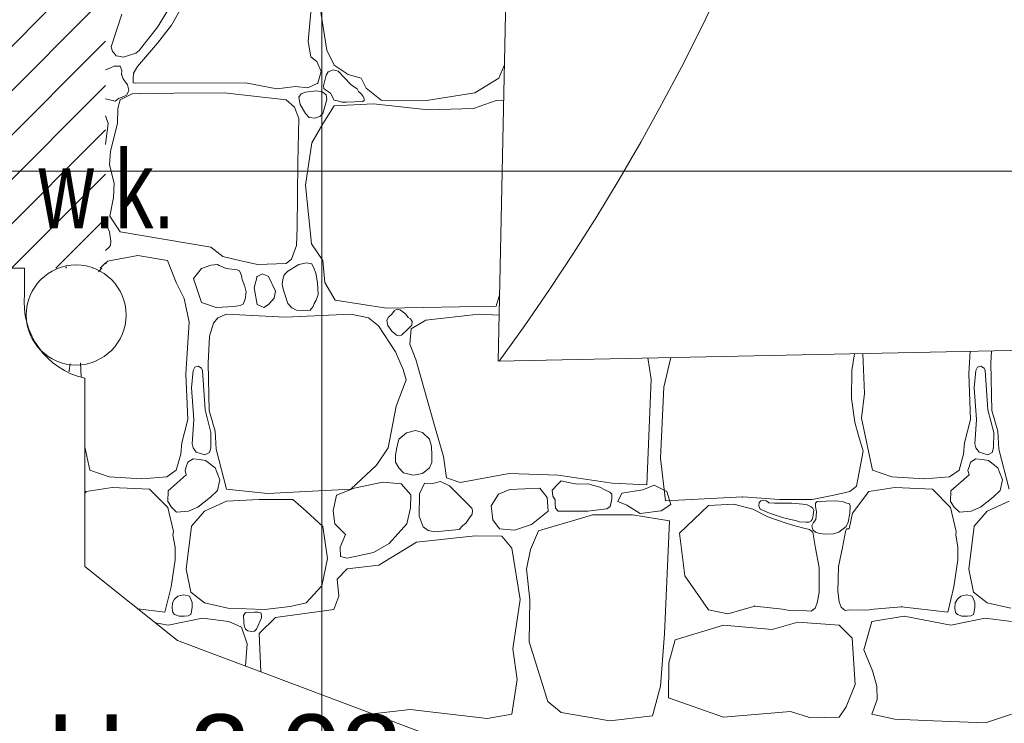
# Model space of a CAD drawing. Header units: millimetres. Extents: x -573548 to 674770, y -184010 to -47794.
# Tile 73 of 181: x 94218 to 96105, y -99540 to -98193. Entities that reach past the tile are written whole.
import ezdxf
from ezdxf.enums import TextEntityAlignment as Align

# ---------------------------------------------------------------- set-up
doc = ezdxf.new("R2010")
doc.units = ezdxf.units.MM
for name, color, linetype, lineweight in [('A.02 RZUT PIWNICY_is$0$_HATCH_Nr_pióra__18', 8, 'Continuous', 9), ('A.02 RZUT PIWNICY_is$0$A-WYSOKOSCI_Nr_pióra__7', 8, 'Continuous', 9), ('A.02 RZUT PIWNICY_is$0$DIM MALY_Nr_pióra__8', 8, 'Continuous', 9), ('A.02 RZUT PIWNICY_is$0$HATCH_Nr_pióra__18', 8, 'Continuous', 9), ('A.02 RZUT PIWNICY_is$0$PARAPET_Nr_pióra__7', 8, 'Continuous', 9), ('A.02 RZUT PIWNICY_is$0$strop_Nr_pióra__1', 8, 'Continuous', 9), ('A.02 RZUT PIWNICY_is$0$Structural - Bearing_Nr_pióra__21', 8, 'Continuous', 9), ('A.02 RZUT PIWNICY_is$0$Structural - Grid', 8, 'Continuous', 9), ('A.02 RZUT PIWNICY_is$0$Structural - Grid_Nr_pióra__17', 8, 'Continuous', 9)]:
    doc.layers.add(name, color=color, linetype=linetype, lineweight=lineweight)
doc.styles.add('A.02 RZUT PIWNICY_is$0$STYL_AUTOMATYCZNY_1', font='arial.ttf')
doc.styles.add('A.02 RZUT PIWNICY_is$0$STYL_AUTOMATYCZNY_5', font='arial.ttf', dxfattribs={"width": 0.7})

# ---------------------------------------------------------------- blocks, each defined once
blk = doc.blocks.new('*X132')
at = {"layer": 'A.02 RZUT PIWNICY_is$0$_HATCH_Nr_pióra__18'}
for p, q in [((95052.2, -98206.7), (95085.7, -98151.8)), ((95108.8, -98150.2), (95078.7, -98203)), ((94983.7, -98182), (94963.7, -98244.3)), ((95341.2, -98234.4), (95346.2, -98177.8)), ((95365.1, -98178.7), (95376.7, -98250.9)), ((95017.2, -98251.7), (95052.2, -98206.7)), ((95078.7, -98203), (95052.2, -98237.7)), ((94963.7, -98244.3), (94965.9, -98253.2)), ((95052.2, -98237.7), (95013.9, -98282.3)), ((95345.7, -98263.3), (95341.2, -98234.4)), ((94965.9, -98253.2), (94969.3, -98256.7)), ((94969.3, -98256.7), (94973, -98261.7)), ((94973, -98261.7), (94977.7, -98262.6)), ((94977.7, -98262.6), (94986.9, -98264.3)), ((94986.9, -98264.3), (94994.5, -98262)), ((94994.5, -98262), (95010.7, -98256.4)), ((95010.7, -98256.4), (95017.2, -98251.7)), ((95357.3, -98272.4), (95345.7, -98263.3)), ((95376.7, -98250.9), (95390.7, -98279.8)), ((94969.4, -98281.2), (94960.7, -98285)), ((94980.4, -98281.5), (94969.4, -98281.2)), ((94983.9, -98289.6), (94980.4, -98281.5)), ((95013.9, -98282.3), (95006.4, -98294.8)), ((95366, -98291.4), (95357.3, -98272.4)), ((95390.7, -98279.8), (95417.6, -98297.5)), ((95706.5, -98304.2), (95716.9, -98279)), ((94960.7, -98285), (94952.3, -98288.8)), ((94983.3, -98297.5), (94983.9, -98289.6)), ((94986.2, -98305.8), (94983.3, -98297.5)), ((95006.4, -98294.8), (95005.5, -98305.3)), ((95359.4, -98314.1), (95366, -98291.4)), ((95375.6, -98298.4), (95370.4, -98319)), ((95379.3, -98292.2), (95375.6, -98298.4)), ((95389.4, -98288.6), (95379.3, -98292.2)), ((95398.1, -98291.3), (95389.4, -98288.6)), ((95422.4, -98316.9), (95398.1, -98291.3)), ((95417.6, -98297.5), (95442.3, -98304.2)), ((94994.9, -98317.4), (94986.2, -98305.8)), ((94997.4, -98327.7), (94994.9, -98317.4)), ((95005.5, -98305.3), (95005.4, -98313.4)), ((95005.4, -98313.4), (95009.7, -98314.1)), ((95009.7, -98314.1), (95221.1, -98313.6)), ((95221.1, -98313.6), (95280.9, -98325.2)), ((95280.9, -98325.2), (95316.4, -98320.3)), ((95316.4, -98320.3), (95340, -98322.7)), ((95340, -98322.7), (95359.4, -98314.1)), ((95370.4, -98319), (95370.7, -98324)), ((95427.5, -98320.7), (95422.4, -98316.9)), ((95434.7, -98325.2), (95427.5, -98320.7)), ((95442.3, -98304.2), (95451.8, -98323.6)), ((95660.3, -98332.6), (95706.5, -98304.2)), ((95003.5, -98334.4), (94980.8, -98345.8)), ((94983.3, -98341.7), (94992.5, -98336.8)), ((94992.5, -98336.8), (94995.4, -98332.5)), ((94995.4, -98332.5), (94997.4, -98327.7)), ((95015, -98333.8), (95003.5, -98334.4)), ((95020.5, -98334.7), (95015, -98333.8)), ((95084.4, -98333.1), (95020.5, -98334.7)), ((95179.8, -98332.6), (95084.4, -98333.1)), ((95298.7, -98345.8), (95179.8, -98332.6)), ((95327.3, -98334.4), (95322.7, -98341)), ((95335.8, -98331), (95327.3, -98334.4)), ((95356.8, -98328.8), (95335.8, -98331)), ((95369.3, -98331), (95356.8, -98328.8)), ((95375.3, -98336.6), (95369.3, -98331)), ((95370.7, -98324), (95373.9, -98326.9)), ((95373.9, -98326.9), (95384, -98333.1)), ((95376.8, -98345.6), (95375.3, -98336.6)), ((95384, -98333.1), (95390.5, -98346.4)), ((95437.2, -98329.8), (95434.7, -98325.2)), ((95442.4, -98334.2), (95437.2, -98329.8)), ((95446.1, -98339.6), (95442.4, -98334.2)), ((95448.2, -98344), (95446.1, -98339.6)), ((95451.8, -98323.6), (95481.1, -98346.3)), ((95567.8, -98347.1), (95660.3, -98332.6)), ((94952.3, -98344.2), (94970.8, -98348.3)), ((94970.8, -98348.3), (94977.4, -98343.5)), ((94980.8, -98345.8), (94976.1, -98362.4)), ((94977.4, -98343.5), (94983.3, -98341.7)), ((95314.6, -98359.9), (95298.7, -98345.8)), ((95322.7, -98341), (95325.6, -98355.1)), ((95325.6, -98355.1), (95335.8, -98372.3)), ((95369.3, -98372.3), (95376.8, -98345.6)), ((95390.7, -98357.4), (95369.3, -98391.7)), ((95390.5, -98346.4), (95399.8, -98348.4)), ((95465.9, -98353.3), (95390.7, -98357.4)), ((95399.8, -98348.4), (95405.4, -98350.6)), ((95405.4, -98350.6), (95413.6, -98350.1)), ((95413.6, -98350.1), (95445.9, -98349.2)), ((95445.9, -98349.2), (95448.3, -98347.2)), ((95448.3, -98347.2), (95448.2, -98344)), ((95570.7, -98365.2), (95465.9, -98353.3)), ((95481.1, -98346.3), (95567.8, -98347.1)), ((95701.2, -98347.5), (95657.8, -98362.4)), ((95715.5, -98346.6), (95701.2, -98347.5)), ((94957.4, -98391.5), (94952.3, -98376.3)), ((94976.1, -98362.4), (94975.6, -98391)), ((95323.1, -98381.6), (95314.6, -98359.9)), ((95335.8, -98372.3), (95342.6, -98380)), ((95353.4, -98381.1), (95363.5, -98377.9)), ((95363.5, -98377.9), (95369.3, -98372.3)), ((95657.8, -98362.4), (95570.7, -98365.2)), ((94953.4, -98425.7), (94957.4, -98391.5)), ((94975.6, -98391), (94961.9, -98444.5)), ((95320.9, -98465.7), (95323.1, -98381.6)), ((95342.6, -98380), (95353.4, -98381.1)), ((95369.3, -98391.7), (95347.8, -98428)), ((94952.3, -98431.8), (94953.4, -98425.7)), ((95347.8, -98428), (95335.8, -98509.3)), ((94961.9, -98444.5), (94960.2, -98470.6)), ((94960.2, -98470.6), (94969.3, -98505.6)), ((95319.6, -98591.3), (95320.9, -98465.7)), ((94969.3, -98505.6), (94967.9, -98532.9)), ((95335.8, -98509.3), (95347.4, -98622)), ((94967.9, -98532.9), (94960.6, -98568.8)), ((94960, -98598.7), (94952.3, -98582.3)), ((94960.6, -98568.8), (94980.8, -98598.5)), ((94962.9, -98616.8), (94960, -98598.7)), ((94980.8, -98598.5), (95154.2, -98628)), ((95318.8, -98624.8), (95319.6, -98591.3)), ((94961.8, -98624.7), (94962.9, -98616.8)), ((95347.4, -98622), (95368.9, -98653.8)), ((94952.3, -98634.5), (94959, -98629)), ((94959, -98629), (94961.8, -98624.7)), ((95154.2, -98628), (95177.1, -98646.2)), ((95308.8, -98651), (95318.8, -98624.8)), ((94956.5, -98655), (94952.3, -98660)), ((95014.3, -98644.3), (94956.5, -98655)), ((95071.2, -98653.4), (95014.3, -98644.3)), ((95088.2, -98695.5), (95071.2, -98653.4)), ((95177.1, -98646.2), (95206.8, -98653.1)), ((95206.8, -98653.1), (95243.5, -98661.4)), ((95243.5, -98661.4), (95298.7, -98659.6)), ((95298.7, -98659.6), (95308.8, -98651)), ((95337.8, -98658.3), (95323.2, -98661.6)), ((95348.1, -98659.7), (95337.8, -98658.3)), ((95352.3, -98669.9), (95348.1, -98659.7)), ((95368.9, -98653.8), (95373, -98695.5)), ((94945.4, -98668.1), (94939.1, -98675.6)), ((95136.5, -98668.7), (95121.2, -98688.1)), ((95154.1, -98662.6), (95136.5, -98668.7)), ((95167.4, -98661.6), (95154.1, -98662.6)), ((95170.3, -98662.9), (95167.4, -98661.6)), ((95183.5, -98668.7), (95170.3, -98662.9)), ((95205.1, -98671.2), (95183.5, -98668.7)), ((95209.1, -98673.2), (95205.1, -98671.2)), ((95213, -98682.3), (95209.1, -98673.2)), ((95253.1, -98678.9), (95243, -98684.3)), ((95264.8, -98684.3), (95253.1, -98678.9)), ((95302, -98674), (95295.2, -98681.1)), ((95323.2, -98661.6), (95302, -98674)), ((95355.3, -98677.6), (95352.3, -98669.9)), ((95358.8, -98696.4), (95355.3, -98677.6)), ((95103.4, -98726.4), (95088.2, -98695.5)), ((95121.2, -98688.1), (95136.5, -98734.3)), ((95214.5, -98690.1), (95213, -98682.3)), ((95219.7, -98703.6), (95214.5, -98690.1)), ((95243, -98684.3), (95237.6, -98706.2)), ((95278, -98712.4), (95264.8, -98684.3)), ((95292.6, -98690.1), (95291.3, -98698.8)), ((95291.3, -98698.8), (95292.9, -98708.7)), ((95295.2, -98681.1), (95292.6, -98690.1)), ((95359.8, -98718.6), (95358.8, -98696.4)), ((95373, -98695.5), (95392.4, -98729.3)), ((95222.3, -98713.7), (95219.7, -98703.6)), ((95220.1, -98727.6), (95222.3, -98713.7)), ((95237.6, -98706.2), (95243, -98738)), ((95276, -98725.6), (95278, -98712.4)), ((95292.9, -98708.7), (95302, -98735.9)), ((95701.2, -98741.3), (95707.9, -98717.4)), ((95112.9, -98771.9), (95103.4, -98726.4)), ((95136.5, -98734.3), (95164.5, -98743.8)), ((95216.1, -98737.4), (95217.8, -98734.3)), ((95217.8, -98734.3), (95220.1, -98727.6)), ((95264.8, -98738), (95276, -98725.6)), ((95302, -98735.9), (95309.7, -98744.2)), ((95350.3, -98741.4), (95352.3, -98735.9)), ((95352.3, -98735.9), (95356, -98729.6)), ((95356, -98729.6), (95359.8, -98718.6)), ((95392.4, -98729.3), (95491, -98744.6)), ((95164.5, -98743.8), (95198.4, -98741.7)), ((95198.4, -98741.7), (95210.3, -98739.6)), ((95210.3, -98739.6), (95216.1, -98737.4)), ((95243, -98738), (95256, -98743.5)), ((95256, -98743.5), (95264.8, -98738)), ((95309.7, -98744.2), (95318.4, -98748.9)), ((95318.4, -98748.9), (95330.8, -98749.1)), ((95330.8, -98749.1), (95344.5, -98748.8)), ((95344.5, -98748.8), (95347.3, -98745.4)), ((95347.3, -98745.4), (95350.3, -98741.4)), ((95491, -98744.6), (95701.2, -98741.3)), ((95506.5, -98749.1), (95501, -98756.2)), ((95511.8, -98746.8), (95506.5, -98749.1)), ((95517.1, -98747.9), (95511.8, -98746.8)), ((95527.8, -98756.2), (95517.1, -98747.9)), ((95106.7, -98870.5), (95112.9, -98771.9)), ((95159.2, -98773.5), (95152.1, -98798.3)), ((95167.8, -98763.6), (95159.2, -98773.5)), ((95184.3, -98756.2), (95167.8, -98763.6)), ((95296.6, -98762.4), (95184.3, -98756.2)), ((95422.4, -98756.2), (95296.6, -98762.4)), ((95456.8, -98763.6), (95422.4, -98756.2)), ((95475.8, -98778.5), (95456.8, -98763.6)), ((95495, -98762.3), (95491.5, -98767.7)), ((95491.5, -98767.7), (95493.3, -98778.1)), ((95501, -98756.2), (95495, -98762.3)), ((95532.4, -98762.7), (95527.8, -98756.2)), ((95537.3, -98765.2), (95532.4, -98762.7)), ((95540.4, -98770.5), (95537.3, -98765.2)), ((95566.2, -98768.1), (95538.5, -98784.7)), ((95539.6, -98777.7), (95540.4, -98770.5)), ((95668.1, -98756.2), (95566.2, -98768.1)), ((95707.1, -98758.1), (95668.1, -98756.2)), ((95508.4, -98828.4), (95475.8, -98778.5)), ((95493.3, -98778.1), (95501, -98789.2)), ((95501, -98789.2), (95510.3, -98796.5)), ((95519.9, -98796.5), (95523.3, -98792.9)), ((95523.3, -98792.9), (95527.8, -98789.2)), ((95527.8, -98789.2), (95539.6, -98777.7)), ((95538.5, -98784.7), (95535.6, -98814)), ((95152.1, -98798.3), (95149.3, -98850.3)), ((95510.3, -98796.5), (95515, -98797.9)), ((95515, -98797.9), (95519.9, -98796.5)), ((95522.8, -98862.3), (95508.4, -98828.4)), ((95535.6, -98814), (95547.4, -98843.2)), ((96606.7, -98870.5), (96609.4, -98827.5)), ((96650.6, -98826.7), (96649.3, -98850.3)), ((94904.6, -98849.4), (94905.7, -98876.2)), ((95547.4, -98843.2), (95583.1, -98969.6)), ((95998, -98880.8), (95991.7, -98840.3)), ((96035.7, -98839.4), (96022.4, -98896.4)), ((96383, -98864), (96388, -98832.1)), ((96403.9, -98831.8), (96406.9, -98908.1)), ((94882.9, -98866.7), (94883, -98864)), ((94883, -98864), (94885, -98851.4)), ((95120.4, -98864), (95117.3, -98897.5)), ((95123.5, -98858.1), (95120.4, -98864)), ((95130.1, -98855.7), (95123.5, -98858.1)), ((95136.4, -98859.9), (95130.1, -98855.7)), ((95138.1, -98864), (95136.4, -98859.9)), ((95143.4, -98939.6), (95138.1, -98864)), ((95149.3, -98850.3), (95151.3, -98940.7)), ((95528.6, -98882.1), (95522.8, -98862.3)), ((96382.1, -98918.2), (96383, -98864)), ((96620.4, -98864), (96617.3, -98897.5)), ((96623.5, -98858.1), (96620.4, -98864)), ((96630.1, -98855.7), (96623.5, -98858.1)), ((96636.4, -98859.9), (96630.1, -98855.7)), ((96638.1, -98864), (96636.4, -98859.9)), ((96643.4, -98939.6), (96638.1, -98864)), ((96649.3, -98850.3), (96651.3, -98940.7)), ((95110, -98958), (95106.7, -98870.5)), ((95509.6, -98932.8), (95528.6, -98882.1)), ((95990.1, -99083.5), (95998, -98880.8)), ((96610, -98958), (96606.7, -98870.5)), ((95117.3, -98897.5), (95121.9, -98958.4)), ((96022.4, -98896.4), (96015.9, -99032.1)), ((96617.3, -98897.5), (96621.9, -98958.4)), ((96388.5, -98963.5), (96382.1, -98918.2)), ((96406.9, -98908.1), (96401.2, -98955.5)), ((95154.7, -98983), (95143.4, -98939.6)), ((95151.3, -98940.7), (95162.5, -98980.3)), ((95493.9, -99012.1), (95509.6, -98932.8)), ((96654.7, -98983), (96643.4, -98939.6)), ((96651.3, -98940.7), (96662.5, -98980.3)), ((95098.9, -99003), (95110, -98958)), ((95121.9, -98958.4), (95118.3, -99004.4)), ((96401.2, -98955.5), (96422.2, -99055.4)), ((96598.9, -99003), (96610, -98958)), ((96621.9, -98958.4), (96618.3, -99004.4)), ((95162.5, -98980.3), (95164.5, -99014.6)), ((95546.4, -98978.9), (95529.4, -98983.8)), ((95560.2, -98983), (95546.4, -98978.9)), ((95583.1, -98969.6), (95600.4, -99029)), ((96395.5, -98988.7), (96388.5, -98963.5)), ((96662.5, -98980.3), (96664.5, -99014.6)), ((95154.5, -99012.1), (95154.7, -98983)), ((95514.8, -98995.7), (95510.1, -99015.2)), ((95529.4, -98983.8), (95514.8, -98995.7)), ((95573.5, -98995.7), (95560.2, -98983)), ((95577.3, -99010), (95573.5, -98995.7)), ((96404.4, -99018.8), (96395.5, -98988.7)), ((96654.5, -99012.1), (96654.7, -98983)), ((94912.7, -99010.2), (94922.2, -99055.4)), ((95096.8, -99024.5), (95098.9, -99003)), ((95118.3, -99004.4), (95120.4, -99012.1)), ((95120.4, -99012.1), (95126.5, -99020.7)), ((95151.6, -99021.4), (95154.5, -99012.1)), ((95164.5, -99014.6), (95184.3, -99091.8)), ((95471.6, -99045.5), (95493.9, -99012.1)), ((95510.1, -99015.2), (95508.2, -99027.3)), ((95577.8, -99025.7), (95577.3, -99010)), ((96391.5, -99086), (96404.4, -99018.8)), ((96596.8, -99024.5), (96598.9, -99003)), ((96618.3, -99004.4), (96620.4, -99012.1)), ((96620.4, -99012.1), (96626.5, -99020.7)), ((96651.6, -99021.4), (96654.5, -99012.1)), ((96664.5, -99014.6), (96684.3, -99091.8)), ((95088.2, -99055.4), (95096.8, -99024.5)), ((95120.4, -99033.3), (95110.3, -99039.9)), ((95132.7, -99034.8), (95120.4, -99033.3)), ((95126.5, -99020.7), (95143.1, -99025.8)), ((95144.4, -99036.7), (95132.7, -99034.8)), ((95143.1, -99025.8), (95151.6, -99021.4)), ((95162.8, -99050.5), (95144.4, -99036.7)), ((95508.2, -99027.3), (95508, -99039.7)), ((95577.9, -99040.6), (95577.8, -99025.7)), ((95600.4, -99029), (95606.2, -99069.9)), ((96015.9, -99032.1), (96025.9, -99113.8)), ((96588.2, -99055.4), (96596.8, -99024.5)), ((96620.4, -99033.3), (96610.3, -99039.9)), ((96632.7, -99034.8), (96620.4, -99033.3)), ((96626.5, -99020.7), (96643.1, -99025.8)), ((96644.4, -99036.7), (96632.7, -99034.8)), ((96643.1, -99025.8), (96651.6, -99021.4)), ((96662.8, -99050.5), (96644.4, -99036.7)), ((94922.2, -99055.4), (94959.4, -99068.2)), ((95070, -99068.2), (95088.2, -99055.4)), ((95107.3, -99048.9), (95105, -99055.9)), ((95105, -99055.9), (95107.3, -99064.2)), ((95110.3, -99039.9), (95107.3, -99048.9)), ((95171.7, -99073.8), (95162.8, -99050.5)), ((95422.4, -99091.8), (95471.6, -99045.5)), ((95508, -99039.7), (95514.8, -99050.9)), ((95514.8, -99050.9), (95523.5, -99060.3)), ((95559.8, -99061.5), (95573.5, -99050.9)), ((95573.5, -99050.9), (95577.9, -99040.6)), ((96422.2, -99055.4), (96459.4, -99068.2)), ((96570, -99068.2), (96588.2, -99055.4)), ((96607.3, -99048.9), (96605, -99055.9)), ((96605, -99055.9), (96607.3, -99064.2)), ((96610.3, -99039.9), (96607.3, -99048.9)), ((96671.7, -99073.8), (96662.8, -99050.5)), ((94959.4, -99068.2), (95022.1, -99072)), ((95022.1, -99072), (95070, -99068.2)), ((95107.3, -99064.2), (95072.7, -99094.9)), ((95167, -99094), (95171.7, -99073.8)), ((95523.5, -99060.3), (95542.1, -99064.9)), ((95542.1, -99064.9), (95559.8, -99061.5)), ((95606.2, -99069.9), (95632.2, -99078.6)), ((95632.2, -99078.6), (95726.3, -99061.2)), ((95726.3, -99061.2), (95820, -99064.5)), ((95820, -99064.5), (95923.7, -99080.2)), ((95826, -99075.8), (95820, -99081.5)), ((95839, -99078.9), (95826, -99075.8)), ((96459.4, -99068.2), (96522.1, -99072)), ((96522.1, -99072), (96570, -99068.2)), ((96607.3, -99064.2), (96572.7, -99094.9)), ((96667, -99094), (96671.7, -99073.8)), ((94915.2, -99096.3), (94965.1, -99088.5)), ((94965.1, -99088.5), (95037, -99091.8)), ((95037, -99091.8), (95071.9, -99126.8)), ((95072.7, -99094.9), (95071.7, -99115.2)), ((95153.7, -99106.9), (95167, -99094)), ((95184.3, -99091.8), (95263.2, -99100)), ((95263.2, -99100), (95422.4, -99091.8)), ((95429.1, -99089.7), (95394.9, -99103.3)), ((95484, -99078.2), (95429.1, -99089.7)), ((95519.1, -99081), (95484, -99078.2)), ((95537.7, -99102.5), (95519.1, -99081)), ((95563.7, -99079.8), (95554.4, -99100.4)), ((95579.9, -99080.4), (95563.7, -99079.8)), ((95594.3, -99076.7), (95579.9, -99080.4)), ((95611.6, -99085.2), (95594.3, -99076.7)), ((95654.5, -99128.1), (95611.6, -99085.2)), ((95727.2, -99092.2), (95705.7, -99101.3)), ((95785, -99089.7), (95727.2, -99092.2)), ((95798.6, -99107.5), (95785, -99089.7)), ((95820, -99081.5), (95808.5, -99093.4)), ((95808.5, -99093.4), (95809.5, -99105.2)), ((95856.8, -99081.8), (95839, -99078.9)), ((95877, -99081.5), (95856.8, -99081.8)), ((95899.9, -99087.5), (95877, -99081.5)), ((95909.7, -99092.9), (95899.9, -99087.5)), ((95919, -99097.5), (95909.7, -99092.9)), ((95923.7, -99080.2), (95990.1, -99083.5)), ((95942.1, -99099), (95982.4, -99092.9)), ((95982.4, -99092.9), (96004.1, -99083.9)), ((96004.1, -99083.9), (96028.2, -99096)), ((96378.8, -99096), (96391.5, -99086)), ((96415.2, -99096.3), (96465.1, -99088.5)), ((96465.1, -99088.5), (96537, -99091.8)), ((96537, -99091.8), (96571.9, -99126.8)), ((96572.7, -99094.9), (96571.7, -99115.2)), ((96653.7, -99106.9), (96667, -99094)), ((94912.7, -99099.6), (94915.2, -99096.3)), ((95129.3, -99125.7), (95153.7, -99106.9)), ((95247.1, -99111.2), (95184.3, -99114.5)), ((95311.5, -99111.6), (95247.1, -99111.2)), ((95337.1, -99133.9), (95311.5, -99111.6)), ((95394.9, -99103.3), (95388.6, -99133.2)), ((95537.3, -99127.3), (95537.7, -99102.5)), ((95554.4, -99100.4), (95553.8, -99143)), ((95705.7, -99101.3), (95691.9, -99123.6)), ((95800.9, -99133.4), (95798.6, -99107.5)), ((95809.5, -99105.2), (95814.3, -99112.2)), ((95814.3, -99112.2), (95814.1, -99119.5)), ((95922.5, -99101.4), (95919, -99097.5)), ((95921.7, -99116.5), (95922.6, -99109.9)), ((95922.6, -99109.9), (95922.5, -99101.4)), ((95934.3, -99115.2), (95942.1, -99099)), ((96025.9, -99113.8), (96173.7, -99106.3)), ((96028.2, -99096), (96036, -99120.6)), ((96173.7, -99106.3), (96244, -99111.6)), ((96208.3, -99113.8), (96205.4, -99117.2)), ((96214.3, -99113.3), (96208.3, -99113.8)), ((96218.6, -99114.1), (96214.3, -99113.3)), ((96221.9, -99115.6), (96218.6, -99114.1)), ((96244, -99111.6), (96306.8, -99111.6)), ((96306.8, -99111.6), (96348.5, -99103.2)), ((96352, -99113.9), (96333.4, -99114.8)), ((96348.5, -99103.2), (96378.8, -99096)), ((96364.2, -99115.1), (96352, -99113.9)), ((96383.7, -99137.5), (96415.2, -99096.3)), ((96629.3, -99125.7), (96653.7, -99106.9)), ((95071.7, -99115.2), (95078.8, -99126.2)), ((95071.9, -99126.8), (95082.6, -99172.5)), ((95078.8, -99126.2), (95088.8, -99135.7)), ((95111.7, -99133.9), (95129.3, -99125.7)), ((95184.3, -99114.5), (95142.2, -99133.9)), ((95530.1, -99157.9), (95537.3, -99127.3)), ((95656.1, -99132.4), (95654.5, -99128.1)), ((95655.1, -99139.5), (95656.1, -99132.4)), ((95691.9, -99123.6), (95694.6, -99150.4)), ((95814.1, -99119.5), (95815, -99127.9)), ((95815, -99127.9), (95820, -99133.5)), ((95877, -99133.5), (95913.3, -99129)), ((95913.3, -99129), (95919.8, -99124.6)), ((95919.8, -99124.6), (95921.7, -99116.5)), ((95951.7, -99122.4), (95934.3, -99115.2)), ((95977, -99138.1), (95951.7, -99122.4)), ((96036, -99120.6), (96017.3, -99133.3)), ((96108.2, -99122.9), (96052.7, -99175.7)), ((96156.8, -99120.3), (96108.2, -99122.9)), ((96193.1, -99130.1), (96156.8, -99120.3)), ((96221.7, -99144.8), (96193.1, -99130.1)), ((96205.4, -99117.2), (96204.3, -99123.7)), ((96204.3, -99123.7), (96207.1, -99130.1)), ((96207.1, -99130.1), (96225.1, -99137.5)), ((96223.6, -99117.6), (96221.9, -99115.6)), ((96234.4, -99118.5), (96223.6, -99117.6)), ((96267.6, -99118.3), (96234.4, -99118.5)), ((96288.8, -99120.3), (96267.6, -99118.3)), ((96297.2, -99121.7), (96288.8, -99120.3)), ((96304.9, -99125.3), (96297.2, -99121.7)), ((96307.9, -99128.1), (96304.9, -99125.3)), ((96309.8, -99131.8), (96307.9, -99128.1)), ((96309.3, -99136), (96309.8, -99131.8)), ((96313.3, -99118.3), (96312.9, -99124.6)), ((96312.9, -99124.6), (96314.8, -99134.7)), ((96316.4, -99115.4), (96313.3, -99118.3)), ((96320.1, -99115.7), (96316.4, -99115.4)), ((96333.4, -99114.8), (96320.1, -99115.7)), ((96373.3, -99118.3), (96364.2, -99115.1)), ((96377.3, -99118.9), (96373.3, -99118.3)), ((96379.3, -99123.3), (96377.3, -99118.9)), ((96378.7, -99138.3), (96379.3, -99123.3)), ((96571.7, -99115.2), (96578.8, -99126.2)), ((96571.9, -99126.8), (96582.6, -99172.5)), ((96578.8, -99126.2), (96588.8, -99135.7)), ((96611.7, -99133.9), (96629.3, -99125.7)), ((96684.3, -99114.5), (96642.2, -99133.9)), ((95088.8, -99135.7), (95111.7, -99133.9)), ((95142.2, -99133.9), (95117.1, -99162.4)), ((95369.3, -99162.8), (95337.1, -99133.9)), ((95388.6, -99133.2), (95392, -99158.2)), ((95553.8, -99143), (95561.3, -99163.8)), ((95643.4, -99155.7), (95650.3, -99146.5)), ((95650.3, -99146.5), (95655.1, -99139.5)), ((95694.6, -99150.4), (95707.8, -99167.3)), ((95768.9, -99159.1), (95800.9, -99133.4)), ((95847.7, -99152), (95807.7, -99163.6)), ((95820, -99133.5), (95877, -99133.5)), ((95885.7, -99140.5), (95847.7, -99152)), ((95924.1, -99140.5), (95885.7, -99140.5)), ((95962.5, -99140.5), (95924.1, -99140.5)), ((96033.4, -99152.2), (95962.5, -99140.5)), ((96017.3, -99133.3), (95977, -99138.1)), ((96255, -99156.2), (96221.7, -99144.8)), ((96225.1, -99137.5), (96250.1, -99145.6)), ((96250.1, -99145.6), (96265.2, -99149.7)), ((96265.2, -99149.7), (96274.7, -99151.3)), ((96274.7, -99151.3), (96282.4, -99153.9)), ((96304.9, -99152.4), (96307, -99149.8)), ((96307, -99149.8), (96307.8, -99146)), ((96307.8, -99146), (96308.9, -99140.4)), ((96308.9, -99140.4), (96309.3, -99136)), ((96313.8, -99149.7), (96309, -99155.4)), ((96314.8, -99134.7), (96313.8, -99149.7)), ((96376, -99154.9), (96378.7, -99138.3)), ((96377.4, -99167.3), (96383.7, -99137.5)), ((96588.8, -99135.7), (96611.7, -99133.9)), ((96642.2, -99133.9), (96617.1, -99162.4)), ((95117.1, -99162.4), (95107.1, -99244.5)), ((95377.9, -99224.3), (95369.3, -99162.8)), ((95392, -99158.2), (95412.6, -99178.5)), ((95496, -99195.8), (95530.1, -99157.9)), ((95561.3, -99163.8), (95570.9, -99170.8)), ((95570.9, -99170.8), (95583.9, -99173.1)), ((95583.9, -99173.1), (95630.2, -99168.7)), ((95630.2, -99168.7), (95636.5, -99161.6)), ((95636.4, -99161.9), (95643.4, -99155.7)), ((95707.8, -99167.3), (95736.2, -99170.2)), ((95736.2, -99170.2), (95768.9, -99159.1)), ((95807.7, -99163.6), (95782, -99171.3)), ((96024, -99368.3), (96033.4, -99152.2)), ((96273.3, -99161.8), (96255, -99156.2)), ((96293.1, -99167), (96273.3, -99161.8)), ((96282.4, -99153.9), (96294.9, -99155)), ((96301.6, -99168.6), (96293.1, -99167)), ((96294.9, -99155), (96300.6, -99154.5)), ((96300.6, -99154.5), (96304.9, -99152.4)), ((96308.2, -99174.1), (96301.6, -99168.6)), ((96309, -99155.4), (96306.3, -99162)), ((96306.3, -99162), (96307.7, -99169.1)), ((96307.7, -99169.1), (96313.3, -99174.1)), ((96358, -99174.1), (96372, -99163.2)), ((96370.6, -99172.5), (96372.4, -99167.7)), ((96372, -99163.2), (96376, -99154.9)), ((96372.4, -99167.7), (96377.4, -99167.3)), ((96617.1, -99162.4), (96607.1, -99244.5)), ((95082.6, -99172.5), (95081.8, -99178.8)), ((95081.8, -99178.8), (95085.8, -99202.3)), ((95412.6, -99178.5), (95402.3, -99202.8)), ((95660.7, -99180.9), (95548.4, -99193.3)), ((95712.3, -99181.8), (95660.7, -99180.9)), ((95731.3, -99204.8), (95712.3, -99181.8)), ((95782, -99171.3), (95766.9, -99207.2)), ((96052.7, -99175.7), (96062.5, -99257.5)), ((96313.3, -99204.8), (96308.2, -99174.1)), ((96313.3, -99174.1), (96320.7, -99176.2)), ((96320.7, -99176.2), (96332.4, -99177.4)), ((96332.4, -99177.4), (96347.8, -99177.2)), ((96347.8, -99177.2), (96358, -99174.1)), ((96364.6, -99203), (96370.6, -99172.5)), ((96582.6, -99172.5), (96581.8, -99178.8)), ((96581.8, -99178.8), (96585.8, -99202.3)), ((95085.8, -99202.3), (95086.1, -99227)), ((95402.3, -99202.8), (95402.7, -99220.2)), ((95466.3, -99212.7), (95496, -99195.8)), ((95548.4, -99193.3), (95476.2, -99237.1)), ((95747.4, -99303.1), (95731.3, -99204.8)), ((95766.9, -99207.2), (95759.4, -99244.8)), ((96320, -99241.6), (96313.3, -99204.8)), ((96357, -99239.7), (96364.6, -99203)), ((96585.8, -99202.3), (96586.1, -99227)), ((95086.1, -99227), (95078.5, -99278.5)), ((95366.8, -99276.7), (95377.9, -99224.3)), ((95402.7, -99220.2), (95415.9, -99223.9)), ((95415.9, -99223.9), (95466.3, -99212.7)), ((96586.1, -99227), (96578.5, -99278.5)), ((95107.1, -99244.5), (95115.8, -99288.7)), ((95415.9, -99244.1), (95396.5, -99263.9)), ((95476.2, -99237.1), (95415.9, -99244.1)), ((95759.4, -99244.8), (95765.9, -99302.9)), ((96320, -99289.7), (96320, -99241.6)), ((96355.7, -99287.7), (96357, -99239.7)), ((96607.1, -99244.5), (96615.8, -99288.7)), ((95396.5, -99263.9), (95399.4, -99296.1)), ((96062.5, -99257.5), (96108.2, -99322.9)), ((95078.5, -99278.5), (95066.5, -99326.8)), ((95337.1, -99308.9), (95366.8, -99276.7)), ((96578.5, -99278.5), (96566.5, -99326.8)), ((95084.9, -99302.3), (95081, -99309.2)), ((95091.4, -99296.3), (95084.9, -99302.3)), ((95102.5, -99293.8), (95091.4, -99296.3)), ((95113.6, -99296.4), (95102.5, -99293.8)), ((95115.8, -99302.3), (95113.6, -99296.4)), ((95115.8, -99288.7), (95142.2, -99308.9)), ((95118.4, -99308.7), (95115.8, -99302.3)), ((95399.4, -99296.1), (95389.9, -99322.1)), ((95765.9, -99302.9), (95764.3, -99383.6)), ((96316.5, -99309.1), (96320, -99289.7)), ((96358.6, -99307.3), (96355.7, -99287.7)), ((96584.9, -99302.3), (96581, -99309.2)), ((96591.4, -99296.3), (96584.9, -99302.3)), ((96602.5, -99293.8), (96591.4, -99296.3)), ((96613.6, -99296.4), (96602.5, -99293.8)), ((96615.8, -99302.3), (96613.6, -99296.4)), ((96615.8, -99288.7), (96642.2, -99308.9)), ((96618.4, -99308.7), (96615.8, -99302.3)), ((95066.5, -99326.8), (95014.7, -99320.8)), ((95081, -99309.2), (95080.2, -99319.7)), ((95080.2, -99319.7), (95081.7, -99327.9)), ((95117.4, -99326.1), (95118.7, -99317.5)), ((95118.7, -99317.5), (95118.4, -99308.7)), ((95142.2, -99308.9), (95187.2, -99319.6)), ((95187.2, -99319.6), (95257, -99321.7)), ((95257, -99321.7), (95306.1, -99315.9)), ((95306.1, -99315.9), (95337.1, -99308.9)), ((95732.9, -99397.2), (95747.4, -99303.1)), ((96145.2, -99330), (96196.7, -99315.3)), ((96196.7, -99315.3), (96249.9, -99321.1)), ((96249.9, -99321.1), (96263.2, -99323.6)), ((96308.2, -99322.9), (96312.4, -99319.6)), ((96312.4, -99319.6), (96316.5, -99309.1)), ((96362.4, -99317.8), (96358.6, -99307.3)), ((96366.5, -99321.3), (96362.4, -99317.8)), ((96369.8, -99323.6), (96366.5, -99321.3)), ((96424.8, -99321.1), (96411.5, -99323.2)), ((96478.2, -99316.7), (96424.8, -99321.1)), ((96566.5, -99326.8), (96478.2, -99316.7)), ((96581, -99309.2), (96580.2, -99319.7)), ((96580.2, -99319.7), (96581.7, -99327.9)), ((96617.4, -99326.1), (96618.7, -99317.5)), ((96618.7, -99317.5), (96618.4, -99308.7)), ((96642.2, -99308.9), (96687.2, -99319.6)), ((95072.5, -99352.2), (95138.1, -99338.6)), ((95081.7, -99327.9), (95084.9, -99331.6)), ((95084.9, -99331.6), (95093.7, -99334.6)), ((95093.7, -99334.6), (95104.2, -99334.7)), ((95104.2, -99334.7), (95111, -99334.1)), ((95111, -99334.1), (95115.8, -99331.6)), ((95115.8, -99331.6), (95117.4, -99326.1)), ((95138.1, -99338.6), (95188.9, -99344.8)), ((95220.8, -99327.9), (95216.9, -99333.7)), ((95216.9, -99333.7), (95217.4, -99344.7)), ((95229.7, -99328.6), (95220.8, -99327.9)), ((95238.1, -99326.9), (95229.7, -99328.6)), ((95245, -99327.1), (95238.1, -99326.9)), ((95242, -99359.7), (95251.7, -99338.2)), ((95247.1, -99327.9), (95245, -99327.1)), ((95250.5, -99328.4), (95247.1, -99327.9)), ((95278.5, -99337.4), (95247.1, -99367.9)), ((95251.5, -99332.5), (95250.5, -99328.4)), ((95251.7, -99338.2), (95251.5, -99332.5)), ((95389.9, -99322.1), (95278.5, -99337.4)), ((96108.2, -99322.9), (96145.2, -99330)), ((96263.2, -99323.6), (96296.3, -99324.2)), ((96296.3, -99324.2), (96304.9, -99325.1)), ((96304.9, -99325.1), (96308.2, -99322.9)), ((96378.4, -99322.8), (96369.8, -99323.6)), ((96411.5, -99323.2), (96378.4, -99322.8)), ((96421, -99344.8), (96483.3, -99334.9)), ((96483.3, -99334.9), (96572.5, -99352.2)), ((96572.5, -99352.2), (96638.1, -99338.6)), ((96581.7, -99327.9), (96584.9, -99331.6)), ((96584.9, -99331.6), (96593.7, -99334.6)), ((96593.7, -99334.6), (96604.2, -99334.7)), ((96604.2, -99334.7), (96611, -99334.1)), ((96611, -99334.1), (96615.8, -99331.6)), ((96615.8, -99331.6), (96617.4, -99326.1)), ((96638.1, -99338.6), (96688.9, -99344.8)), ((95048.1, -99347.5), (95072.5, -99352.2)), ((95188.9, -99344.8), (95213.2, -99356)), ((95213.2, -99356), (95224, -99387.7)), ((95217.4, -99344.7), (95218.2, -99353.5)), ((95218.2, -99353.5), (95220.8, -99359.7)), ((96136.9, -99352.2), (96044.4, -99379.9)), ((96230.3, -99360.1), (96136.9, -99352.2)), ((96279.4, -99346.5), (96230.3, -99360.1)), ((96358.7, -99352.2), (96279.4, -99346.5)), ((96383.4, -99377), (96358.7, -99352.2)), ((96405.7, -99399.3), (96421, -99344.8)), ((95220.8, -99359.7), (95225.2, -99362.8)), ((95225.2, -99362.8), (95232.1, -99364.3)), ((95232.1, -99364.3), (95238.3, -99363.4)), ((95238.3, -99363.4), (95242, -99359.7)), ((95247.1, -99367.9), (95250.2, -99441.2)), ((96016.2, -99468.5), (96024, -99368.3)), ((96388.8, -99465.8), (96383.4, -99377)), ((95224, -99387.7), (95220.7, -99430.1)), ((95741.6, -99456.3), (95732.9, -99397.2)), ((95764.3, -99383.6), (95800.2, -99498)), ((96044.4, -99379.9), (96031.9, -99424)), ((96422.2, -99439.3), (96405.7, -99399.3)), ((96031.9, -99424), (96031.1, -99491.2)), ((96430.9, -99468.7), (96422.2, -99439.3)), ((95731.3, -99522.7), (95741.6, -99456.3)), ((96000.6, -99525.3), (96016.2, -99468.5)), ((96371.8, -99508.3), (96388.8, -99465.8)), ((96431.3, -99494.3), (96430.9, -99468.7)), ((96031.1, -99491.2), (96136.9, -99528.1)), ((95800.2, -99498), (95825.8, -99519.4)), ((96358.7, -99528.1), (96371.8, -99508.3)), ((96421, -99522.7), (96431.3, -99494.3)), ((95464.2, -99521.5), (95536.5, -99513.2)), ((95536.5, -99513.2), (95684.2, -99531)), ((95684.2, -99531), (95731.3, -99522.7)), ((95825.8, -99519.4), (95919.1, -99535.1)), ((95919.1, -99535.1), (96000.6, -99525.3)), ((96136.9, -99528.1), (96265.3, -99517)), ((96265.3, -99517), (96303.7, -99529.3)), ((96303.7, -99529.3), (96358.7, -99528.1)), ((96465.1, -99532.2), (96421, -99522.7)), ((96688.9, -99522.7), (96638.9, -99539.2)), ((96539, -99535.1), (96465.1, -99532.2)), ((96638.9, -99539.2), (96539, -99535.1))]:
    blk.add_line(p, q, dxfattribs=at)
for p in [(94983.3, -98297.5), (95359.4, -98314.1), (95243, -98684.3), (95264.8, -98738), (95527.8, -98789.2), (96173.7, -99106.3), (96196.7, -99315.3), (96366.5, -99321.3), (96366.5, -99321.3), (96478.2, -99316.7), (96308.2, -99322.9), (96308.2, -99322.9)]:
    blk.add_point(p, dxfattribs=at)
blk = doc.blocks.new('A.02 RZUT PIWNICY_is$0$Wypełnienie_27_1')
at = {"layer": 'A.02 RZUT PIWNICY_is$0$_HATCH_Nr_pióra__18'}
blk.add_blockref('*X132', (0, 0), dxfattribs=at)
blk = doc.blocks.new('*X134')
at = {"layer": 'A.02 RZUT PIWNICY_is$0$_HATCH_Nr_pióra__18'}
for p, q in [((94863.6, -98668.1), (94863.6, -98668)), ((94878, -98665.5), (94876.5, -98667.4)), ((94876.5, -98667.4), (94876.5, -98668.1)), ((94927.6, -98668.1), (94927.6, -98667.8))]:
    blk.add_line(p, q, dxfattribs=at)
blk = doc.blocks.new('A.02 RZUT PIWNICY_is$0$Wypełnienie_28_1')
at = {"layer": 'A.02 RZUT PIWNICY_is$0$_HATCH_Nr_pióra__18'}
blk.add_blockref('*X134', (0, 0), dxfattribs=at)
blk = doc.blocks.new('A.02 RZUT PIWNICY_is$0$Standardowy znacznik osi')
at = {"layer": 'A.02 RZUT PIWNICY_is$0$Structural - Grid_Nr_pióra__17'}
blk.add_line((1000, 0), (17855.4, 0), dxfattribs=at)
at = {"layer": 'A.02 RZUT PIWNICY_is$0$Structural - Grid_Nr_pióra__17', "style": 'A.02 RZUT PIWNICY_is$0$STYL_AUTOMATYCZNY_1'}
for tag, p in [('AC_MarkerText_1_0', (5, -80)), ('AC_MarkerText_1_1', (19360.4, -80))]:
    blk.add_attdef(tag, text='', height=350, rotation=270, dxfattribs=at).set_placement(p, align=Align.TOP_CENTER)
blk = doc.blocks.new('A.02 RZUT PIWNICY_is$0$Standardowy znacznik osi_4')
at = {"layer": 'A.02 RZUT PIWNICY_is$0$Structural - Grid_Nr_pióra__17'}
blk.add_line((1000, 0), (42868.7, 0), dxfattribs=at)
at = {"layer": 'A.02 RZUT PIWNICY_is$0$Structural - Grid_Nr_pióra__17', "style": 'A.02 RZUT PIWNICY_is$0$STYL_AUTOMATYCZNY_1'}
for tag, p in [('AC_MarkerText_1_0', (-250, -335)), ('AC_MarkerText_1_1', (44118.7, -335))]:
    blk.add_attdef(tag, text='', height=350, rotation=180, dxfattribs=at).set_placement(p, align=Align.TOP_CENTER)
blk = doc.blocks.new('A.02 RZUT PIWNICY_is')
at = {"layer": 'A.02 RZUT PIWNICY_is$0$HATCH_Nr_pióra__18'}
h = blk.add_hatch(dxfattribs=at)
h.set_pattern_fill('Common_Brick_0001', color=256, style=0, pattern_type=2)
h.set_pattern_definition([(45, (0, 0), (-42.426407, 42.426407), [])])
h.paths.add_polyline_path([(90073.4, -98148.1), (90073.4, -98428.1), (89933.4, -98428.1), (89933.4, -98161.4), (89933.4, -98148.1), (89372.3, -98148.1), (89357.3, -98658.1), (89457.3, -98658.1), (89457.3, -98766.1), (90367.3, -98766.1), (90367.3, -98668.1), (94952.3, -98668.1), (94952.3, -98158.1), (90332.4, -98158.1), (90332.4, -97048.1), (90202.4, -97048.1), (90202.4, -98148.1)])
at = {"layer": 'A.02 RZUT PIWNICY_is$0$DIM MALY_Nr_pióra__8'}
blk.add_circle((94896.3, -98758), 95.8, dxfattribs=at)
at = {"layer": 'A.02 RZUT PIWNICY_is$0$strop_Nr_pióra__1'}
blk.add_arc((92275.6, -96331), 4254.7, 323.7603, 33.8957, dxfattribs=at)
at = {"layer": 'A.02 RZUT PIWNICY_is$0$Structural - Bearing_Nr_pióra__21'}
for p, q in [((95705.3, -98846.2), (95749.4, -96688.2)), ((90367.3, -98668.1), (94797.3, -98668.1)), ((94797.3, -98718.1), (94797.3, -98668.1)), ((97936.6, -98800.1), (95705.3, -98846.2)), ((94912.7, -98879.1), (94912.7, -99239.4)), ((95090.3, -99381.2), (94912.7, -99239.4)), ((95090.3, -99381.2), (96228.4, -99808.2))]:
    blk.add_line(p, q, dxfattribs=at)
blk.add_arc((94946.4, -98733.1), 149.9, 174.2689, 256.9922, dxfattribs=at)
at = {"layer": 'A.02 RZUT PIWNICY_is$0$_HATCH_Nr_pióra__18'}
for name in ['A.02 RZUT PIWNICY_is$0$Wypełnienie_27_1', 'A.02 RZUT PIWNICY_is$0$Wypełnienie_28_1']:
    blk.add_blockref(name, (0, 0), dxfattribs=at)
at = {"layer": 'A.02 RZUT PIWNICY_is$0$Structural - Grid', "zscale": 1000}
for name, p, rotation in [('A.02 RZUT PIWNICY_is$0$Standardowy znacznik osi', (95367.3, -108395.1), 90), ('A.02 RZUT PIWNICY_is$0$Standardowy znacznik osi_4', (121683.4, -98482.5), 180)]:
    blk.add_blockref(name, p, dxfattribs=dict(at, rotation=rotation))
at = {"layer": 'A.02 RZUT PIWNICY_is$0$A-WYSOKOSCI_Nr_pióra__7', "insert": (95180.5, -99598.8), "char_height": 150, "attachment_point": 5, "style": 'A.02 RZUT PIWNICY_is$0$STYL_AUTOMATYCZNY_1'}
blk.add_mtext('\\A1;{\\pqc;\\fArial|b0|i0|c238|p0;\\W1.000000;H=2.03}', dxfattribs=at)
at = {"layer": 'A.02 RZUT PIWNICY_is$0$PARAPET_Nr_pióra__7', "insert": (94954.8, -98517.2), "char_height": 150, "attachment_point": 5, "style": 'A.02 RZUT PIWNICY_is$0$STYL_AUTOMATYCZNY_5'}
blk.add_mtext('\\A1;{\\pqc;\\fArial|b0|i0|c238|p0;\\W0.700000;w.k.}', dxfattribs=at)

msp = doc.modelspace()

# ---------------------------------------------------------------- block references
at = {"ltscale": 10}
msp.add_blockref('A.02 RZUT PIWNICY_is', (-570.227, 0), dxfattribs=at)

doc.saveas('drawing.dxf')
